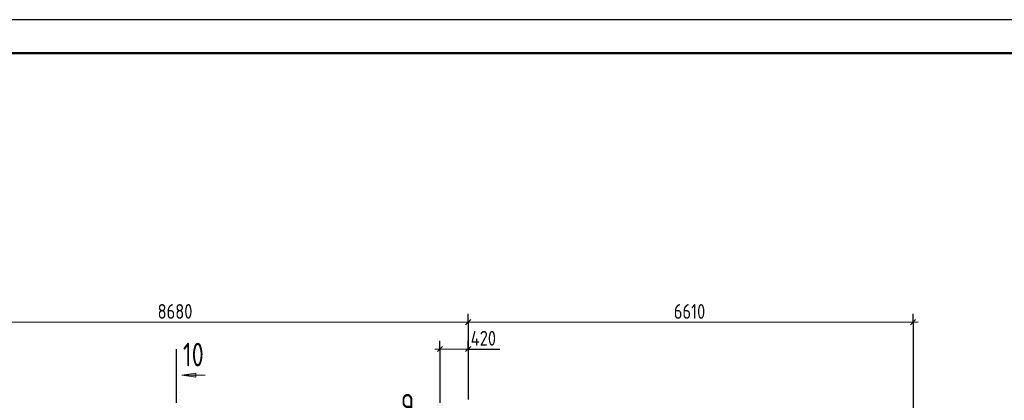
# Model space of a CAD drawing. Header units: millimetres. Extents: x 0 to 61017, y 0 to 42000.
# Tile 22 of 23: x 36438 to 51065, y 36337 to 42000. Entities that reach past the tile are written whole.
import ezdxf

# ---------------------------------------------------------------- set-up
doc = ezdxf.new("R2010")
doc.units = ezdxf.units.MM
doc.linetypes.add('______5', pattern=[1100, 800, -100, 100, -100])
doc.linetypes.add('______9', pattern=[100, 0, -100])
for name, color, linetype, lineweight in [('Standard', 7, 'Continuous', 25), ('Оси', 40, '______5', 18), ('Размерная выноска', 7, 'Continuous', 13), ('Узлы символ', 7, 'Continuous', 25)]:
    doc.layers.add(name, color=color, linetype=linetype, lineweight=lineweight)
doc.styles.add('GOST 2.304-81', font='txt')
doc.styles.add('ISOCPEUR', font='txt')

msp = doc.modelspace()

# ---------------------------------------------------------------- hatches: boundary and pattern name
at = {"layer": 'Узлы символ', "linetype": 'Continuous', "lineweight": 13, "transparency": 33554687}
msp.add_hatch(color=7, dxfattribs=at).paths.add_polyline_path([(39056, 36684), (38846, 36714), (39056, 36744)], flags=16)

# ---------------------------------------------------------------- linework, layer by layer
at = {"layer": 'Standard', "color": 251, "linetype": 'Continuous', "lineweight": -3, "true_color": 0x656565, "transparency": 33554687}
for p, q in [((43100, 37500), (43100, 37625)), ((49710, 37500), (49710, 37625)), ((43100, 37500), (43100, 37375)), ((43100, 37500), (43100, 36350)), ((49710, 37500), (49710, 37375)), ((49710, 37500), (49710, 34930)), ((42680, 37100), (42680, 37225)), ((43100, 37100), (43100, 37225)), ((42680, 37100), (42680, 36975)), ((42680, 37100), (42680, 37100)), ((43100, 37100), (43100, 36975)), ((43100, 37100), (43100, 36350))]:
    msp.add_line(p, q, dxfattribs=at)
at = {"layer": 'Standard', "color": 7, "linetype": 'Continuous', "lineweight": 13, "transparency": 33554687}
for p, q in [((34420, 37500), (43100, 37500)), ((43100, 37500), (49710, 37500)), ((49710, 37500), (49785, 37500)), ((42680, 37100), (42605, 37100)), ((42680, 37100), (43100, 37100)), ((43100, 37100), (43175, 37100))]:
    msp.add_line(p, q, dxfattribs=at)
at = {"layer": 'Standard', "color": 7, "linetype": 'Continuous', "lineweight": 25, "transparency": 33554687}
for p, q in [((43062, 37462), (43138, 37538)), ((49672, 37462), (49747, 37538)), ((42643, 37062), (42717, 37138)), ((43062, 37062), (43138, 37138))]:
    msp.add_line(p, q, dxfattribs=at)
at = {"layer": 'Standard', "color": 7, "linetype": 'Continuous', "lineweight": 13, "transparency": 33554687}
msp.add_lwpolyline([(0, 0), (59400, 0), (59400, 42000), (0, 42000), (0, 0)], close=True, dxfattribs=at)
at = {"layer": 'Standard', "color": 7, "linetype": 'Continuous', "lineweight": -3, "transparency": 33554687}
msp.add_lwpolyline([(0, 42000), (0, 0), (59400, 0), (59400, 42000), (0, 42000)], dxfattribs=at)
at = {"layer": 'Standard', "color": 7, "linetype": 'Continuous', "lineweight": 25, "transparency": 33554687}
msp.add_lwpolyline([(0, 42000), (0, 0), (59400, 0), (59400, 42000), (0, 42000)], dxfattribs=at)
at = {"layer": 'Standard', "color": 7, "linetype": 'Continuous', "lineweight": 13, "transparency": 33554687}
msp.add_lwpolyline([(59400, 42000), (0, 42000), (0, 0), (59400, 0), (59400, 42000)], dxfattribs=at)
at = {"layer": 'Standard', "color": 7, "linetype": 'Continuous', "lineweight": 50, "transparency": 33554687}
msp.add_lwpolyline([(2000, 41500), (58900, 41500), (58900, 500), (2000, 500), (2000, 41500)], close=True, dxfattribs=at)
at = {"layer": 'Оси', "color": 8, "linetype": '______5', "lineweight": -3, "transparency": 33554687}
for p, q in [((38760, 37100), (38760, 16970)), ((42680, 37100), (42680, 16970))]:
    msp.add_line(p, q, dxfattribs=at)
at = {"layer": 'Размерная выноска', "color": 7, "linetype": 'Continuous', "lineweight": 25, "transparency": 33554687}
msp.add_line((43070, 37100), (43570, 37100), dxfattribs=at)
at = {"layer": 'Узлы символ', "color": 7, "linetype": 'Continuous', "lineweight": 13, "transparency": 33554687}
for p, q in [((38846, 36714), (39056, 36744)), ((38846, 36714), (39194, 36714)), ((38846, 36714), (38846, 36714)), ((38846, 36714), (38846, 36714)), ((38846, 36714), (38846, 36714)), ((39056, 36684), (38846, 36714)), ((39056, 36744), (39056, 36684)), ((39056, 36714), (39071, 36714))]:
    msp.add_line(p, q, dxfattribs=at)
at = {"layer": 'Узлы символ', "color": 7, "linetype": '______9', "lineweight": 13, "transparency": 33554687}
msp.add_line((38805, 33252), (38805, 36491), dxfattribs=at)

# ---------------------------------------------------------------- texts
at = {"layer": 'Standard', "color": 7, "linetype": 'Continuous', "lineweight": 25, "transparency": 33554687, "char_height": 220, "attachment_point": 7, "style": 'GOST 2.304-81'}
for s, insert, width in [('8680', (38486, 37550), 672.63), ('6610', (46155, 37550), 625.74), ('420', (43138, 37150), 531.97)]:
    msp.add_mtext(s, dxfattribs=dict(at, insert=insert, width=width))
at = {"layer": 'Узлы символ', "color": 7, "linetype": 'Continuous', "lineweight": 35, "transparency": 33554687, "char_height": 350, "attachment_point": 7, "style": 'ISOCPEUR'}
for s, insert, width in [('\\W0.75;10', (38861, 36843), 551), ('\\W0.78;9', (42099, 36083), 380.82)]:
    msp.add_mtext(s, dxfattribs=dict(at, insert=insert, width=width))

doc.saveas('drawing.dxf')
